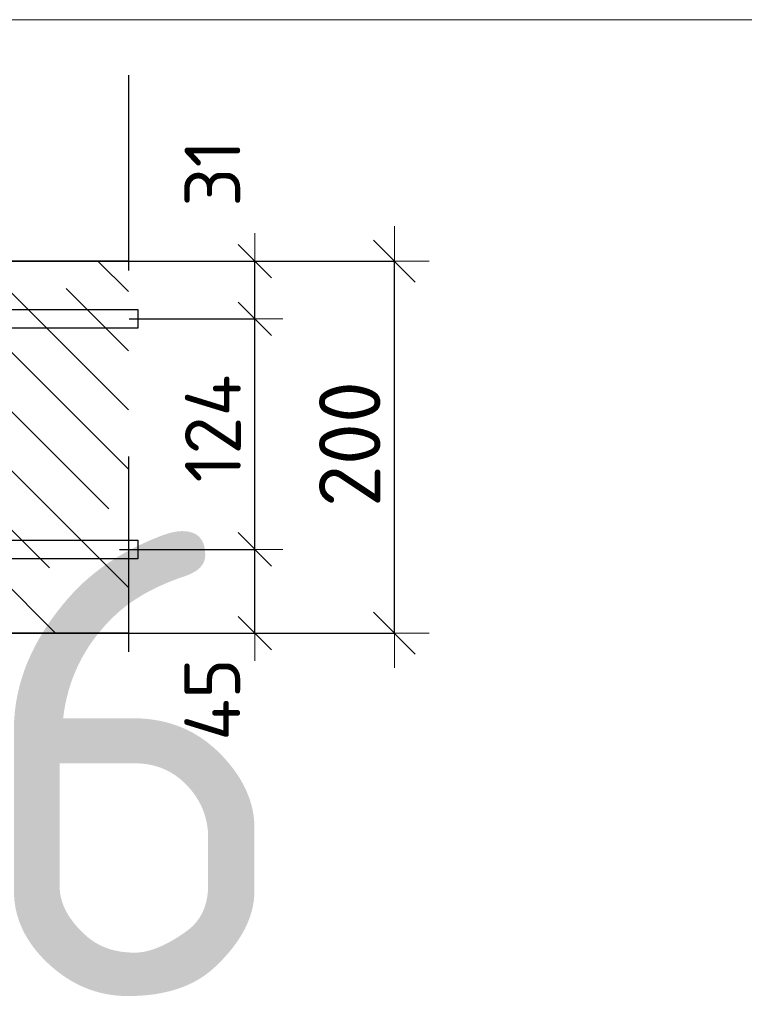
# Model space of a CAD drawing. Header units: metres. Extents: x -38 to 97, y -15 to 21.
# Tile 135 of 216: x 72.698 to 73.087, y 7.142 to 7.672. Entities that reach past the tile are written whole.
import ezdxf

# ---------------------------------------------------------------- set-up
doc = ezdxf.new("R2010")
doc.units = ezdxf.units.M
doc.header["$PDMODE"] = 65
doc.linetypes.add('______4', pattern=[0.135, 0.105, -0.03])
for name, color, linetype, lineweight in [('XR$3$Арм. стержнями верхней зоны', 180, 'Continuous', 35), ('XR$3$Арм. стержнями нижней зоны', 180, 'Continuous', 35), ('XR$3$Размерная линия (1)', 7, 'Continuous', 13), ('XR$3$Размерная линия_ общее', 7, 'Continuous', 13), ('XR$4$Арм. стержнями верхней зоны', 180, 'Continuous', 35), ('XR$4$Арм. стержнями нижней зоны', 180, 'Continuous', 35), ('XR$4$Размерная линия (1)', 7, 'Continuous', 13), ('XR$4$Размерная линия_ общее', 7, 'Continuous', 13), ('XR$6$Арм. стержнями верхней зоны', 180, 'Continuous', 35), ('XR$6$Арм. стержнями нижней зоны', 180, 'Continuous', 35), ('XR$6$Размерная линия (1)', 7, 'Continuous', 13), ('XR$6$Размерная линия_ общее', 7, 'Continuous', 13)]:
    doc.layers.add(name, color=color, linetype=linetype, lineweight=lineweight)
doc.styles.add('ISOCPEUR', font='txt')
doc.dimstyles.new('DIMSTYLE_12', dxfattribs={"dimtxt": 0.03, "dimasz": 0.03, "dimexe": 0, "dimexo": 0, "dimgap": 0.015, "dimtad": 2, "dimdec": 0, "dimlfac": 1000, "dimrnd": 1, "dimzin": 12, "dimdsep": 46, "dimtxsty": 'ISOCPEUR', "dimblk1": 'ALL_ML_STRICH', "dimblk2": 'ALL_ML_STRICH', "dimsah": 1, "dimcen": 0, "dimclrd": 7, "dimclre": 256, "dimclrt": 7, "dimadec": 0, "dimazin": 0, "dimtfac": 1, "dimtdec": 0, "dimtix": 1, "dimtmove": 2, "dimatfit": 3, "dimfxl": 0, "dimtzin": 0, "dimlwd": 0, "dimlwe": -3, "dimarcsym": 0})
doc.dimstyles.new('DIMSTYLE_14', dxfattribs={"dimtxt": 0.03, "dimasz": 0.03, "dimexe": 0, "dimexo": 0, "dimgap": 0.015, "dimtad": 2, "dimdec": 0, "dimlfac": 1000, "dimrnd": 1, "dimzin": 12, "dimdsep": 46, "dimtxsty": 'ISOCPEUR', "dimblk1": 'ALL_ML_STRICH', "dimblk2": 'ALL_ML_STRICH', "dimsah": 1, "dimcen": 0, "dimclrd": 7, "dimclre": 256, "dimclrt": 7, "dimadec": 0, "dimazin": 0, "dimtfac": 1, "dimtdec": 0, "dimtix": 1, "dimtmove": 2, "dimatfit": 3, "dimfxl": 0, "dimtvp": 1.2, "dimtzin": 0, "dimlwd": 0, "dimlwe": -3, "dimarcsym": 0})
doc.dimstyles.new('DIMSTYLE_8', dxfattribs={"dimtxt": 0.033, "dimasz": 0.0375, "dimexe": 0, "dimexo": 0, "dimgap": 0.0165, "dimtad": 2, "dimdec": 0, "dimlfac": 1000, "dimrnd": 1, "dimzin": 12, "dimdsep": 46, "dimtxsty": 'ISOCPEUR', "dimblk1": 'ALL_ML_STRICH', "dimblk2": 'ALL_ML_STRICH', "dimsah": 1, "dimcen": 0, "dimclrd": 7, "dimclre": 256, "dimclrt": 7, "dimadec": 0, "dimazin": 0, "dimtfac": 1, "dimtdec": 0, "dimtix": 1, "dimtmove": 2, "dimatfit": 3, "dimfxl": 0, "dimtzin": 0, "dimlwd": 0, "dimlwe": -3, "dimarcsym": 0})
pattern_1 = [(135, (0, 0), (-0.031819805, -0.031819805), [0.4, -0.05, 0, -0.05]), (135, (-0.01591, -0.01591), (-0.031819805, -0.031819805), [0.8, -0.1, 0.1, -0.1])]

# ---------------------------------------------------------------- blocks, each defined once
blk = doc.blocks.new('ALL_ML_STRICH')
at = {"color": 0, "linetype": 'ByBlock', "lineweight": -2}
for p, q in [((0, -0.5), (0, 0.5)), ((-0.3, -0.3), (0.3, 0.3)), ((-1, 0), (0.5, 0))]:
    blk.add_line(p, q, dxfattribs=at)
blk = doc.blocks.new('*D135')
at = {"layer": 'DEFPOINTS', "color": 7, "linetype": 'Continuous', "lineweight": 13, "transparency": 33554687}
for p in [(72.7273, 7.54188), (72.7273, 7.34188), (72.89884, 7.34188)]:
    blk.add_point(p, dxfattribs=at)
at = {"layer": 'XR$3$Размерная линия_ общее', "color": 253, "linetype": 'Continuous', "lineweight": -2, "true_color": 0xa0a0a0, "transparency": 33554687}
for p, q in [((72.7473, 7.54188), (72.89884, 7.54188)), ((72.7473, 7.34188), (72.89884, 7.34188))]:
    blk.add_line(p, q, dxfattribs=at)
at = {"layer": 'XR$3$Размерная линия_ общее', "color": 7, "linetype": 'Continuous', "lineweight": -2, "transparency": 33554687}
blk.add_line((72.89884, 7.34188), (72.89884, 7.54188), dxfattribs=at)
at = {"layer": 'XR$3$Размерная линия_ общее', "color": 7, "linetype": 'Continuous', "lineweight": 13, "transparency": 33554687, "xscale": 0.0375, "yscale": 0.0375, "zscale": 0.0375}
for p, rotation in [((72.89884, 7.54188), 90), ((72.89884, 7.34188), 270)]:
    blk.add_blockref('ALL_ML_STRICH', p, dxfattribs=dict(at, rotation=rotation))
at = {"layer": 'XR$3$Размерная линия_ общее', "color": 7, "linetype": 'Continuous', "lineweight": 13, "transparency": 33554687, "insert": (72.87484, 7.44353), "char_height": 0.033, "width": 0.099, "attachment_point": 5, "rotation": 90, "style": 'ISOCPEUR'}
blk.add_mtext('\\A1;{200}', dxfattribs=at)
blk = doc.blocks.new('*D201')
at = {"layer": 'DEFPOINTS', "color": 7, "linetype": 'Continuous', "lineweight": 13, "transparency": 33554687}
for p in [(72.73118, 7.38688), (72.74403, 7.34188), (72.82384, 7.34188)]:
    blk.add_point(p, dxfattribs=at)
at = {"layer": 'XR$3$Размерная линия (1)', "color": 9, "linetype": 'Continuous', "lineweight": -2, "true_color": 0xc7c7c7, "transparency": 33554687}
for p, q in [((72.75118, 7.38688), (72.82384, 7.38688)), ((72.76403, 7.34188), (72.82384, 7.34188))]:
    blk.add_line(p, q, dxfattribs=at)
at = {"layer": 'XR$3$Размерная линия (1)', "color": 7, "linetype": 'Continuous', "lineweight": -2, "transparency": 33554687}
blk.add_line((72.82384, 7.34188), (72.82384, 7.38688), dxfattribs=at)
at = {"layer": 'XR$3$Размерная линия (1)', "color": 7, "linetype": 'Continuous', "lineweight": 13, "transparency": 33554687, "xscale": 0.03, "yscale": 0.03, "zscale": 0.03}
for p, rotation in [((72.82384, 7.38688), 90), ((72.82384, 7.34188), 270)]:
    blk.add_blockref('ALL_ML_STRICH', p, dxfattribs=dict(at, rotation=rotation))
at = {"layer": 'XR$3$Размерная линия (1)', "color": 7, "linetype": 'Continuous', "lineweight": 13, "transparency": 33554687, "insert": (72.80098, 7.30614), "char_height": 0.03, "width": 0.06, "attachment_point": 5, "rotation": 90, "style": 'ISOCPEUR'}
blk.add_mtext('\\A1;{45}', dxfattribs=at)
blk = doc.blocks.new('*D202')
at = {"layer": 'DEFPOINTS', "color": 7, "linetype": 'Continuous', "lineweight": 13, "transparency": 33554687}
for p in [(72.73821, 7.51088), (72.73118, 7.38688), (72.82384, 7.38688)]:
    blk.add_point(p, dxfattribs=at)
at = {"layer": 'XR$3$Размерная линия (1)', "color": 9, "linetype": 'Continuous', "lineweight": -2, "true_color": 0xc7c7c7, "transparency": 33554687}
for p, q in [((72.75821, 7.51088), (72.82384, 7.51088)), ((72.75118, 7.38688), (72.82384, 7.38688))]:
    blk.add_line(p, q, dxfattribs=at)
at = {"layer": 'XR$3$Размерная линия (1)', "color": 7, "linetype": 'Continuous', "lineweight": -2, "transparency": 33554687}
blk.add_line((72.82384, 7.38688), (72.82384, 7.51088), dxfattribs=at)
at = {"layer": 'XR$3$Размерная линия (1)', "color": 7, "linetype": 'Continuous', "lineweight": 13, "transparency": 33554687, "xscale": 0.03, "yscale": 0.03, "zscale": 0.03}
for p, rotation in [((72.82384, 7.51088), 90), ((72.82384, 7.38688), 270)]:
    blk.add_blockref('ALL_ML_STRICH', p, dxfattribs=dict(at, rotation=rotation))
at = {"layer": 'XR$3$Размерная линия (1)', "color": 7, "linetype": 'Continuous', "lineweight": 13, "transparency": 33554687, "insert": (72.80134, 7.45188), "char_height": 0.03, "width": 0.09, "attachment_point": 5, "rotation": 90, "style": 'ISOCPEUR'}
blk.add_mtext('\\A1;{124}', dxfattribs=at)
blk = doc.blocks.new('*D203')
at = {"layer": 'DEFPOINTS', "color": 7, "linetype": 'Continuous', "lineweight": 13, "transparency": 33554687}
for p in [(72.72034, 7.54188), (72.73821, 7.51088), (72.82384, 7.51088)]:
    blk.add_point(p, dxfattribs=at)
at = {"layer": 'XR$3$Размерная линия (1)', "color": 9, "linetype": 'Continuous', "lineweight": -2, "true_color": 0xc7c7c7, "transparency": 33554687}
for p, q in [((72.74034, 7.54188), (72.82384, 7.54188)), ((72.75821, 7.51088), (72.82384, 7.51088))]:
    blk.add_line(p, q, dxfattribs=at)
at = {"layer": 'XR$3$Размерная линия (1)', "color": 7, "linetype": 'Continuous', "lineweight": -2, "transparency": 33554687}
blk.add_line((72.82384, 7.51088), (72.82384, 7.54188), dxfattribs=at)
at = {"layer": 'XR$3$Размерная линия (1)', "color": 7, "linetype": 'Continuous', "lineweight": 13, "transparency": 33554687, "xscale": 0.03, "yscale": 0.03, "zscale": 0.03}
for p, rotation in [((72.82384, 7.54188), 90), ((72.82384, 7.51088), 270)]:
    blk.add_blockref('ALL_ML_STRICH', p, dxfattribs=dict(at, rotation=rotation))
at = {"layer": 'XR$3$Размерная линия (1)', "color": 7, "linetype": 'Continuous', "lineweight": 13, "transparency": 33554687, "insert": (72.8011, 7.58917), "char_height": 0.03, "width": 0.06, "attachment_point": 5, "rotation": 90, "style": 'ISOCPEUR'}
blk.add_mtext('\\A1;{31}', dxfattribs=at)
blk = doc.blocks.new('*D278')
at = {"layer": 'DEFPOINTS', "color": 7, "linetype": 'Continuous', "lineweight": 13, "transparency": 33554687}
for p in [(72.7273, 7.54188), (72.7273, 7.34188), (72.89884, 7.34188)]:
    blk.add_point(p, dxfattribs=at)
at = {"layer": 'XR$4$Размерная линия_ общее', "color": 253, "linetype": 'Continuous', "lineweight": -2, "true_color": 0xa0a0a0, "transparency": 33554687}
for p, q in [((72.7473, 7.54188), (72.89884, 7.54188)), ((72.7473, 7.34188), (72.89884, 7.34188))]:
    blk.add_line(p, q, dxfattribs=at)
at = {"layer": 'XR$4$Размерная линия_ общее', "color": 7, "linetype": 'Continuous', "lineweight": -2, "transparency": 33554687}
blk.add_line((72.89884, 7.34188), (72.89884, 7.54188), dxfattribs=at)
at = {"layer": 'XR$4$Размерная линия_ общее', "color": 7, "linetype": 'Continuous', "lineweight": 13, "transparency": 33554687, "xscale": 0.0375, "yscale": 0.0375, "zscale": 0.0375}
for p, rotation in [((72.89884, 7.54188), 90), ((72.89884, 7.34188), 270)]:
    blk.add_blockref('ALL_ML_STRICH', p, dxfattribs=dict(at, rotation=rotation))
at = {"layer": 'XR$4$Размерная линия_ общее', "color": 7, "linetype": 'Continuous', "lineweight": 13, "transparency": 33554687, "insert": (72.87484, 7.44353), "char_height": 0.033, "width": 0.099, "attachment_point": 5, "rotation": 90, "style": 'ISOCPEUR'}
blk.add_mtext('\\A1;{200}', dxfattribs=at)
blk = doc.blocks.new('*D491')
at = {"layer": 'DEFPOINTS', "color": 7, "linetype": 'Continuous', "lineweight": 13, "transparency": 33554687}
for p in [(72.73118, 7.38688), (72.74403, 7.34188), (72.82384, 7.34188)]:
    blk.add_point(p, dxfattribs=at)
at = {"layer": 'XR$4$Размерная линия (1)', "color": 9, "linetype": 'Continuous', "lineweight": -2, "true_color": 0xc7c7c7, "transparency": 33554687}
for p, q in [((72.75118, 7.38688), (72.82384, 7.38688)), ((72.76403, 7.34188), (72.82384, 7.34188))]:
    blk.add_line(p, q, dxfattribs=at)
at = {"layer": 'XR$4$Размерная линия (1)', "color": 7, "linetype": 'Continuous', "lineweight": -2, "transparency": 33554687}
blk.add_line((72.82384, 7.34188), (72.82384, 7.38688), dxfattribs=at)
at = {"layer": 'XR$4$Размерная линия (1)', "color": 7, "linetype": 'Continuous', "lineweight": 13, "transparency": 33554687, "xscale": 0.03, "yscale": 0.03, "zscale": 0.03}
for p, rotation in [((72.82384, 7.38688), 90), ((72.82384, 7.34188), 270)]:
    blk.add_blockref('ALL_ML_STRICH', p, dxfattribs=dict(at, rotation=rotation))
at = {"layer": 'XR$4$Размерная линия (1)', "color": 7, "linetype": 'Continuous', "lineweight": 13, "transparency": 33554687, "insert": (72.80098, 7.30614), "char_height": 0.03, "width": 0.06, "attachment_point": 5, "rotation": 90, "style": 'ISOCPEUR'}
blk.add_mtext('\\A1;{45}', dxfattribs=at)
blk = doc.blocks.new('*D492')
at = {"layer": 'DEFPOINTS', "color": 7, "linetype": 'Continuous', "lineweight": 13, "transparency": 33554687}
for p in [(72.73821, 7.51088), (72.73118, 7.38688), (72.82384, 7.38688)]:
    blk.add_point(p, dxfattribs=at)
at = {"layer": 'XR$4$Размерная линия (1)', "color": 9, "linetype": 'Continuous', "lineweight": -2, "true_color": 0xc7c7c7, "transparency": 33554687}
for p, q in [((72.75821, 7.51088), (72.82384, 7.51088)), ((72.75118, 7.38688), (72.82384, 7.38688))]:
    blk.add_line(p, q, dxfattribs=at)
at = {"layer": 'XR$4$Размерная линия (1)', "color": 7, "linetype": 'Continuous', "lineweight": -2, "transparency": 33554687}
blk.add_line((72.82384, 7.38688), (72.82384, 7.51088), dxfattribs=at)
at = {"layer": 'XR$4$Размерная линия (1)', "color": 7, "linetype": 'Continuous', "lineweight": 13, "transparency": 33554687, "xscale": 0.03, "yscale": 0.03, "zscale": 0.03}
for p, rotation in [((72.82384, 7.51088), 90), ((72.82384, 7.38688), 270)]:
    blk.add_blockref('ALL_ML_STRICH', p, dxfattribs=dict(at, rotation=rotation))
at = {"layer": 'XR$4$Размерная линия (1)', "color": 7, "linetype": 'Continuous', "lineweight": 13, "transparency": 33554687, "insert": (72.80134, 7.45188), "char_height": 0.03, "width": 0.09, "attachment_point": 5, "rotation": 90, "style": 'ISOCPEUR'}
blk.add_mtext('\\A1;{124}', dxfattribs=at)
blk = doc.blocks.new('*D493')
at = {"layer": 'DEFPOINTS', "color": 7, "linetype": 'Continuous', "lineweight": 13, "transparency": 33554687}
for p in [(72.72034, 7.54188), (72.73821, 7.51088), (72.82384, 7.51088)]:
    blk.add_point(p, dxfattribs=at)
at = {"layer": 'XR$4$Размерная линия (1)', "color": 9, "linetype": 'Continuous', "lineweight": -2, "true_color": 0xc7c7c7, "transparency": 33554687}
for p, q in [((72.74034, 7.54188), (72.82384, 7.54188)), ((72.75821, 7.51088), (72.82384, 7.51088))]:
    blk.add_line(p, q, dxfattribs=at)
at = {"layer": 'XR$4$Размерная линия (1)', "color": 7, "linetype": 'Continuous', "lineweight": -2, "transparency": 33554687}
blk.add_line((72.82384, 7.51088), (72.82384, 7.54188), dxfattribs=at)
at = {"layer": 'XR$4$Размерная линия (1)', "color": 7, "linetype": 'Continuous', "lineweight": 13, "transparency": 33554687, "xscale": 0.03, "yscale": 0.03, "zscale": 0.03}
for p, rotation in [((72.82384, 7.54188), 90), ((72.82384, 7.51088), 270)]:
    blk.add_blockref('ALL_ML_STRICH', p, dxfattribs=dict(at, rotation=rotation))
at = {"layer": 'XR$4$Размерная линия (1)', "color": 7, "linetype": 'Continuous', "lineweight": 13, "transparency": 33554687, "insert": (72.8011, 7.58917), "char_height": 0.03, "width": 0.06, "attachment_point": 5, "rotation": 90, "style": 'ISOCPEUR'}
blk.add_mtext('\\A1;{31}', dxfattribs=at)
blk = doc.blocks.new('*D785')
at = {"layer": 'DEFPOINTS', "color": 7, "linetype": 'Continuous', "lineweight": 13, "transparency": 33554687}
for p in [(72.7273, 7.54188), (72.7273, 7.34188), (72.89884, 7.34188)]:
    blk.add_point(p, dxfattribs=at)
at = {"layer": 'XR$6$Размерная линия_ общее', "color": 253, "linetype": 'Continuous', "lineweight": -2, "true_color": 0xa0a0a0, "transparency": 33554687}
for p, q in [((72.7473, 7.54188), (72.89884, 7.54188)), ((72.7473, 7.34188), (72.89884, 7.34188))]:
    blk.add_line(p, q, dxfattribs=at)
at = {"layer": 'XR$6$Размерная линия_ общее', "color": 7, "linetype": 'Continuous', "lineweight": -2, "transparency": 33554687}
blk.add_line((72.89884, 7.34188), (72.89884, 7.54188), dxfattribs=at)
at = {"layer": 'XR$6$Размерная линия_ общее', "color": 7, "linetype": 'Continuous', "lineweight": 13, "transparency": 33554687, "xscale": 0.0375, "yscale": 0.0375, "zscale": 0.0375}
for p, rotation in [((72.89884, 7.54188), 90), ((72.89884, 7.34188), 270)]:
    blk.add_blockref('ALL_ML_STRICH', p, dxfattribs=dict(at, rotation=rotation))
at = {"layer": 'XR$6$Размерная линия_ общее', "color": 7, "linetype": 'Continuous', "lineweight": 13, "transparency": 33554687, "insert": (72.87484, 7.44353), "char_height": 0.033, "width": 0.099, "attachment_point": 5, "rotation": 90, "style": 'ISOCPEUR'}
blk.add_mtext('\\A1;{200}', dxfattribs=at)
blk = doc.blocks.new('*D906')
at = {"layer": 'DEFPOINTS', "color": 7, "linetype": 'Continuous', "lineweight": 13, "transparency": 33554687}
for p in [(72.73118, 7.38688), (72.74403, 7.34188), (72.82384, 7.34188)]:
    blk.add_point(p, dxfattribs=at)
at = {"layer": 'XR$6$Размерная линия (1)', "color": 9, "linetype": 'Continuous', "lineweight": -2, "true_color": 0xc7c7c7, "transparency": 33554687}
for p, q in [((72.75118, 7.38688), (72.82384, 7.38688)), ((72.76403, 7.34188), (72.82384, 7.34188))]:
    blk.add_line(p, q, dxfattribs=at)
at = {"layer": 'XR$6$Размерная линия (1)', "color": 7, "linetype": 'Continuous', "lineweight": -2, "transparency": 33554687}
blk.add_line((72.82384, 7.34188), (72.82384, 7.38688), dxfattribs=at)
at = {"layer": 'XR$6$Размерная линия (1)', "color": 7, "linetype": 'Continuous', "lineweight": 13, "transparency": 33554687, "xscale": 0.03, "yscale": 0.03, "zscale": 0.03}
for p, rotation in [((72.82384, 7.38688), 90), ((72.82384, 7.34188), 270)]:
    blk.add_blockref('ALL_ML_STRICH', p, dxfattribs=dict(at, rotation=rotation))
at = {"layer": 'XR$6$Размерная линия (1)', "color": 7, "linetype": 'Continuous', "lineweight": 13, "transparency": 33554687, "insert": (72.80098, 7.30614), "char_height": 0.03, "width": 0.06, "attachment_point": 5, "rotation": 90, "style": 'ISOCPEUR'}
blk.add_mtext('\\A1;{45}', dxfattribs=at)
blk = doc.blocks.new('*D907')
at = {"layer": 'DEFPOINTS', "color": 7, "linetype": 'Continuous', "lineweight": 13, "transparency": 33554687}
for p in [(72.73643, 7.51088), (72.73118, 7.38688), (72.82384, 7.38688)]:
    blk.add_point(p, dxfattribs=at)
at = {"layer": 'XR$6$Размерная линия (1)', "color": 9, "linetype": 'Continuous', "lineweight": -2, "true_color": 0xc7c7c7, "transparency": 33554687}
for p, q in [((72.75643, 7.51088), (72.82384, 7.51088)), ((72.75118, 7.38688), (72.82384, 7.38688))]:
    blk.add_line(p, q, dxfattribs=at)
at = {"layer": 'XR$6$Размерная линия (1)', "color": 7, "linetype": 'Continuous', "lineweight": -2, "transparency": 33554687}
blk.add_line((72.82384, 7.38688), (72.82384, 7.51088), dxfattribs=at)
at = {"layer": 'XR$6$Размерная линия (1)', "color": 7, "linetype": 'Continuous', "lineweight": 13, "transparency": 33554687, "xscale": 0.03, "yscale": 0.03, "zscale": 0.03}
for p, rotation in [((72.82384, 7.51088), 90), ((72.82384, 7.38688), 270)]:
    blk.add_blockref('ALL_ML_STRICH', p, dxfattribs=dict(at, rotation=rotation))
at = {"layer": 'XR$6$Размерная линия (1)', "color": 7, "linetype": 'Continuous', "lineweight": 13, "transparency": 33554687, "insert": (72.80134, 7.45188), "char_height": 0.03, "width": 0.09, "attachment_point": 5, "rotation": 90, "style": 'ISOCPEUR'}
blk.add_mtext('\\A1;{124}', dxfattribs=at)
blk = doc.blocks.new('*D908')
at = {"layer": 'DEFPOINTS', "color": 7, "linetype": 'Continuous', "lineweight": 13, "transparency": 33554687}
for p in [(72.72034, 7.54188), (72.73643, 7.51088), (72.82384, 7.51088)]:
    blk.add_point(p, dxfattribs=at)
at = {"layer": 'XR$6$Размерная линия (1)', "color": 9, "linetype": 'Continuous', "lineweight": -2, "true_color": 0xc7c7c7, "transparency": 33554687}
for p, q in [((72.74034, 7.54188), (72.82384, 7.54188)), ((72.75643, 7.51088), (72.82384, 7.51088))]:
    blk.add_line(p, q, dxfattribs=at)
at = {"layer": 'XR$6$Размерная линия (1)', "color": 7, "linetype": 'Continuous', "lineweight": -2, "transparency": 33554687}
blk.add_line((72.82384, 7.51088), (72.82384, 7.54188), dxfattribs=at)
at = {"layer": 'XR$6$Размерная линия (1)', "color": 7, "linetype": 'Continuous', "lineweight": 13, "transparency": 33554687, "xscale": 0.03, "yscale": 0.03, "zscale": 0.03}
for p, rotation in [((72.82384, 7.54188), 90), ((72.82384, 7.51088), 270)]:
    blk.add_blockref('ALL_ML_STRICH', p, dxfattribs=dict(at, rotation=rotation))
at = {"layer": 'XR$6$Размерная линия (1)', "color": 7, "linetype": 'Continuous', "lineweight": 13, "transparency": 33554687, "insert": (72.8011, 7.58917), "char_height": 0.03, "width": 0.06, "attachment_point": 5, "rotation": 90, "style": 'ISOCPEUR'}
blk.add_mtext('\\A1;{31}', dxfattribs=at)

msp = doc.modelspace()

# ---------------------------------------------------------------- hatches: boundary and pattern name
at = {"linetype": 'Continuous', "lineweight": 13, "transparency": 33554687}
h = msp.add_hatch(dxfattribs=at)
h.set_pattern_fill('__________540', scale=0.015, style=0, pattern_type=2)
h.set_pattern_definition(pattern_1)
h.paths.add_polyline_path([(72.1675, 7.54188), (72.1675, 7.34188), (72.75595, 7.34188), (72.75595, 7.54188)], flags=0)
h = msp.add_hatch(dxfattribs=at)
h.set_pattern_fill('__________540', scale=0.015, style=0, pattern_type=2)
h.set_pattern_definition(pattern_1)
h.paths.add_polyline_path([(72.1675, 7.54188), (72.1675, 7.34188), (72.75595, 7.34188), (72.75595, 7.54188)], flags=0)
h = msp.add_hatch(dxfattribs=at)
h.set_pattern_fill('__________540', scale=0.015, style=0, pattern_type=2)
h.set_pattern_definition(pattern_1)
h.paths.add_polyline_path([(72.1675, 7.54188), (72.1675, 7.34188), (72.75595, 7.34188), (72.75595, 7.54188)], flags=0)

# ---------------------------------------------------------------- linework, layer by layer
at = {"color": 7, "linetype": 'Continuous', "lineweight": 13, "transparency": 33554687}
msp.add_line((86.41979, 7.67171), (67.91979, 7.67171), dxfattribs=at)
at = {"color": 7, "linetype": '______4', "lineweight": 25, "transparency": 33554687}
msp.add_line((72.75595, 7.64188), (72.75595, 7.24188), dxfattribs=at)
msp.add_line((72.75595, 7.64188), (72.75595, 7.24188), dxfattribs=at)
msp.add_line((72.75595, 7.64188), (72.75595, 7.24188), dxfattribs=at)
at = {"color": 7, "linetype": 'Continuous', "lineweight": 35, "transparency": 33554687}
for p, q in [((72.75595, 7.54188), (72.1675, 7.54188)), ((72.75595, 7.54188), (72.1675, 7.54188)), ((72.75595, 7.54188), (72.1675, 7.54188)), ((72.1675, 7.34188), (72.75595, 7.34188)), ((72.1675, 7.34188), (72.75595, 7.34188)), ((72.1675, 7.34188), (72.75595, 7.34188))]:
    msp.add_line(p, q, dxfattribs=at)
at = {"layer": 'XR$3$Арм. стержнями верхней зоны', "color": 4, "linetype": 'Continuous', "lineweight": 25, "transparency": 33554687}
for points in [[(72.76095, 7.50588), (72.1875, 7.50588), (72.1875, 7.51588), (72.76095, 7.51588), (72.76095, 7.50588)], [(72.76095, 7.50588), (72.44251, 7.50588), (72.44251, 7.51588), (72.76095, 7.51588), (72.76095, 7.50588)]]:
    msp.add_lwpolyline(points, dxfattribs=at)
at = {"layer": 'XR$3$Арм. стержнями нижней зоны', "color": 4, "linetype": 'Continuous', "lineweight": 25, "transparency": 33554687}
for points in [[(72.76095, 7.38188), (72.1875, 7.38188), (72.1875, 7.39188), (72.76095, 7.39188), (72.76095, 7.38188)], [(72.76095, 7.38188), (72.44251, 7.38188), (72.44251, 7.39188), (72.76095, 7.39188), (72.76095, 7.38188)]]:
    msp.add_lwpolyline(points, dxfattribs=at)
at = {"layer": 'XR$4$Арм. стержнями верхней зоны', "color": 4, "linetype": 'Continuous', "lineweight": 25, "transparency": 33554687}
for points in [[(72.76095, 7.50588), (72.1875, 7.50588), (72.1875, 7.51588), (72.76095, 7.51588), (72.76095, 7.50588)], [(72.76095, 7.50588), (72.1875, 7.50588), (72.1875, 7.51588), (72.76095, 7.51588), (72.76095, 7.50588)], [(72.76095, 7.50588), (72.44251, 7.50588), (72.44251, 7.51588), (72.76095, 7.51588), (72.76095, 7.50588)]]:
    msp.add_lwpolyline(points, dxfattribs=at)
at = {"layer": 'XR$4$Арм. стержнями нижней зоны', "color": 4, "linetype": 'Continuous', "lineweight": 25, "transparency": 33554687}
for points in [[(72.76095, 7.38188), (72.1875, 7.38188), (72.1875, 7.39188), (72.76095, 7.39188), (72.76095, 7.38188)], [(72.76095, 7.38188), (72.1875, 7.38188), (72.1875, 7.39188), (72.76095, 7.39188), (72.76095, 7.38188)], [(72.76095, 7.38188), (72.44251, 7.38188), (72.44251, 7.39188), (72.76095, 7.39188), (72.76095, 7.38188)]]:
    msp.add_lwpolyline(points, dxfattribs=at)
at = {"layer": 'XR$6$Арм. стержнями верхней зоны', "color": 4, "linetype": 'Continuous', "lineweight": 25, "transparency": 33554687}
for points in [[(72.76095, 7.50588), (72.1875, 7.50588), (72.1875, 7.51588), (72.76095, 7.51588), (72.76095, 7.50588)], [(72.76095, 7.50588), (72.44251, 7.50588), (72.44251, 7.51588), (72.76095, 7.51588), (72.76095, 7.50588)]]:
    msp.add_lwpolyline(points, dxfattribs=at)
at = {"layer": 'XR$6$Арм. стержнями нижней зоны', "color": 4, "linetype": 'Continuous', "lineweight": 25, "transparency": 33554687}
for points in [[(72.76095, 7.38188), (72.1875, 7.38188), (72.1875, 7.39188), (72.76095, 7.39188), (72.76095, 7.38188)], [(72.76095, 7.38188), (72.44251, 7.38188), (72.44251, 7.39188), (72.76095, 7.39188), (72.76095, 7.38188)]]:
    msp.add_lwpolyline(points, dxfattribs=at)

# ---------------------------------------------------------------- texts
at = {"color": 7, "linetype": 'Continuous', "lineweight": 35, "transparency": 33554687, "insert": (70.35063, 7.14671), "char_height": 0.25, "width": 2.7437149, "attachment_point": 7, "style": 'ISOCPEUR'}
msp.add_mtext('\\W0.96;ГОСТ 34028-2016', dxfattribs=at)

# ---------------------------------------------------------------- dimensions: what is measured, and where the dimension line sits
at = {"layer": 'XR$3$Размерная линия (1)', "color": 7, "linetype": 'Continuous', "lineweight": 13, "transparency": 33554687}
for base, p1, p2, dimstyle, picture, middle in [((72.82384, 7.54188), (72.75821, 7.51088), (72.74034, 7.54188), 'DIMSTYLE_14', '*D203', (72.8011, 7.58917)), ((72.82384, 7.51088), (72.75118, 7.38688), (72.75821, 7.51088), 'DIMSTYLE_12', '*D202', (72.80134, 7.45188)), ((72.82384, 7.38688), (72.76403, 7.34188), (72.75118, 7.38688), 'DIMSTYLE_14', '*D201', (72.80098, 7.30614))]:
    dim = msp.add_linear_dim(base=base, p1=p1, p2=p2, angle=90, dimstyle=dimstyle, override={"dimpost": '<>', "dimclrd": 7, "dimclre": 9, "dimclrt": 7, "dimlwd": 0, "dimlwe": 65533}, dxfattribs=at)
    dim.commit()
    dim.dimension.update_dxf_attribs({"geometry": picture, "text_midpoint": middle, "dimtype": 160})
at = {"layer": 'XR$3$Размерная линия_ общее', "color": 7, "linetype": 'Continuous', "lineweight": 13, "transparency": 33554687}
dim = msp.add_linear_dim(base=(72.89884, 7.54188), p1=(72.7473, 7.34188), p2=(72.7473, 7.54188), angle=90, dimstyle='DIMSTYLE_8', override={"dimpost": '<>', "dimclrd": 7, "dimclre": 253, "dimclrt": 7, "dimlwd": 0, "dimlwe": 65533}, dxfattribs=at)
dim.commit()
dim.dimension.update_dxf_attribs({"geometry": '*D135', "text_midpoint": (72.87484, 7.44353), "dimtype": 160})
at = {"layer": 'XR$4$Размерная линия (1)', "color": 7, "linetype": 'Continuous', "lineweight": 13, "transparency": 33554687}
for base, p1, p2, dimstyle, picture, middle in [((72.82384, 7.54188), (72.75821, 7.51088), (72.74034, 7.54188), 'DIMSTYLE_14', '*D493', (72.8011, 7.58917)), ((72.82384, 7.51088), (72.75118, 7.38688), (72.75821, 7.51088), 'DIMSTYLE_12', '*D492', (72.80134, 7.45188)), ((72.82384, 7.38688), (72.76403, 7.34188), (72.75118, 7.38688), 'DIMSTYLE_14', '*D491', (72.80098, 7.30614))]:
    dim = msp.add_linear_dim(base=base, p1=p1, p2=p2, angle=90, dimstyle=dimstyle, override={"dimpost": '<>', "dimclrd": 7, "dimclre": 9, "dimclrt": 7, "dimlwd": 0, "dimlwe": 65533}, dxfattribs=at)
    dim.commit()
    dim.dimension.update_dxf_attribs({"geometry": picture, "text_midpoint": middle, "dimtype": 160})
at = {"layer": 'XR$4$Размерная линия_ общее', "color": 7, "linetype": 'Continuous', "lineweight": 13, "transparency": 33554687}
dim = msp.add_linear_dim(base=(72.89884, 7.54188), p1=(72.7473, 7.34188), p2=(72.7473, 7.54188), angle=90, dimstyle='DIMSTYLE_8', override={"dimpost": '<>', "dimclrd": 7, "dimclre": 253, "dimclrt": 7, "dimlwd": 0, "dimlwe": 65533}, dxfattribs=at)
dim.commit()
dim.dimension.update_dxf_attribs({"geometry": '*D278', "text_midpoint": (72.87484, 7.44353), "dimtype": 160})
at = {"layer": 'XR$6$Размерная линия (1)', "color": 7, "linetype": 'Continuous', "lineweight": 13, "transparency": 33554687}
for base, p1, p2, dimstyle, picture, middle in [((72.82384, 7.54188), (72.75643, 7.51088), (72.74034, 7.54188), 'DIMSTYLE_14', '*D908', (72.8011, 7.58917)), ((72.82384, 7.51088), (72.75118, 7.38688), (72.75643, 7.51088), 'DIMSTYLE_12', '*D907', (72.80134, 7.45188)), ((72.82384, 7.38688), (72.76403, 7.34188), (72.75118, 7.38688), 'DIMSTYLE_14', '*D906', (72.80098, 7.30614))]:
    dim = msp.add_linear_dim(base=base, p1=p1, p2=p2, angle=90, dimstyle=dimstyle, override={"dimpost": '<>', "dimclrd": 7, "dimclre": 9, "dimclrt": 7, "dimlwd": 0, "dimlwe": 65533}, dxfattribs=at)
    dim.commit()
    dim.dimension.update_dxf_attribs({"geometry": picture, "text_midpoint": middle, "dimtype": 160})
at = {"layer": 'XR$6$Размерная линия_ общее', "color": 7, "linetype": 'Continuous', "lineweight": 13, "transparency": 33554687}
dim = msp.add_linear_dim(base=(72.89884, 7.54188), p1=(72.7473, 7.34188), p2=(72.7473, 7.54188), angle=90, dimstyle='DIMSTYLE_8', override={"dimpost": '<>', "dimclrd": 7, "dimclre": 253, "dimclrt": 7, "dimlwd": 0, "dimlwe": 65533}, dxfattribs=at)
dim.commit()
dim.dimension.update_dxf_attribs({"geometry": '*D785', "text_midpoint": (72.87484, 7.44353), "dimtype": 160})

doc.saveas('drawing.dxf')
